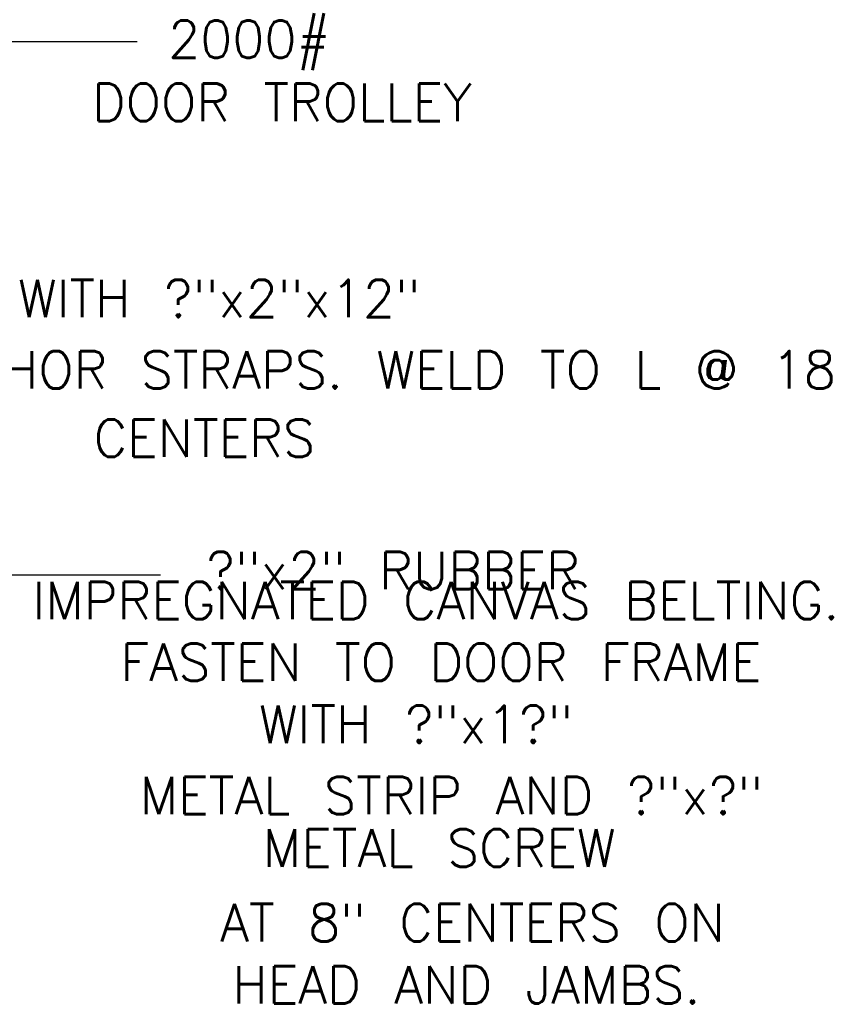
# Model space of a CAD drawing. Extents: x -27.8 to 14.2, y -21.6 to 8.4.
# Tile 24 of 30: x 0 to 2.7, y -0.1 to 3.2. Entities that reach past the tile are written whole.
import ezdxf
from ezdxf.enums import TextEntityAlignment as Align

# ---------------------------------------------------------------- set-up
doc = ezdxf.new("R2010")
doc.units = 0
doc.header["$MEASUREMENT"] = 0
doc.layers.add('01', color=7, linetype='CONTINUOUS')
doc.styles.add('TXT_SHX', font='txt.shx')

msp = doc.modelspace()

# ---------------------------------------------------------------- linework, layer by layer
at = {"layer": '01', "color": 7, "linetype": 'CONTINUOUS'}
for p, q in [((-0.1258, 3.1064), (0.3532, 3.1064)), ((-0.3168, 1.3254), (0.4312, 1.3254))]:
    msp.add_line(p, q, dxfattribs=at)

# ---------------------------------------------------------------- texts
at = {"layer": '01', "color": 7, "linetype": 'CONTINUOUS', "style": 'TXT_SHX'}
for s, height, p in [('2000#', 0.125, (0.7267, 3.0514)), ('DOOR TROLLEY', 0.124998, (0.8363, 2.8404)), ('WITH ?"x2"x12" ', 0.124998, (0.683, 2.1854)), ('ANCHOR STRAPS. WELD TO L @ 18"', 0.124998, (1.1744, 1.9474)), (' CENTERS', 0.125, (0.5212, 1.7194)), ('IMPREGNATED CANVAS BELTING.', 0.124998, (1.3498, 1.1774)), ('FASTEN TO DOOR FRAME', 0.124998, (1.3663, 0.9714)), ('WITH ?"x1?"', 0.124998, (1.2841, 0.7644)), ('METAL STRIP AND ?"x?"', 0.124998, (1.4017, 0.5264)), (' METAL SCREW', 0.124998, (1.305, 0.3514)), ('AT 8" CENTERS ON', 0.124998, (1.4719, 0.1024)), ('HEAD AND JAMBS.', 0.124998, (1.4518, -0.1056))]:
    msp.add_text(s, height=height, dxfattribs=at).set_placement(p, align=Align.CENTER)
msp.add_text('?"x2" RUBBER', height=0.124998, dxfattribs=at).set_placement((0.5832, 1.2774))

doc.saveas('drawing.dxf')
